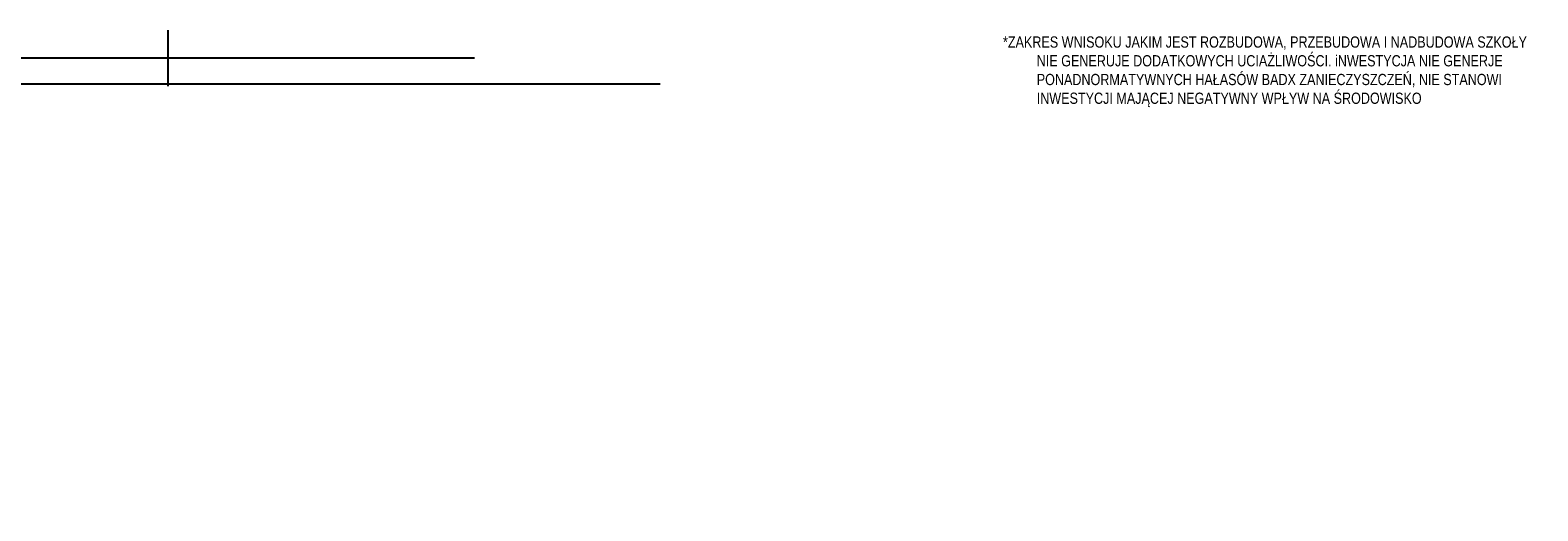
# Model space of a CAD drawing. Header units: metres. Extents: x 7409830 to 7410585, y 5569753 to 5570192.
# Tile 31 of 34: x 7410438 to 7410572, y 5569960 to 5570002. Entities that reach past the tile are written whole.
import ezdxf

# ---------------------------------------------------------------- set-up
doc = ezdxf.new("R2010")
doc.units = ezdxf.units.M
doc.header["$MEASUREMENT"] = 0
doc.layers.get('0').update_dxf_attribs({"color": 8})
for name, color, linetype in [('219-Linia granicy', 8, 'Continuous'), ('_MAPA', 8, 'Continuous'), ('mapa krzyze', 8, 'Continuous')]:
    doc.layers.add(name, color=color, linetype=linetype)
doc.styles.get("Standard").update_dxf_attribs({"font": 'arial.ttf'})

# ---------------------------------------------------------------- blocks, each defined once
blk = doc.blocks.new('A$C92b4fa8d')
at = {"layer": 'mapa krzyze', "linetype": 'Continuous'}
for p, q in [((250, 52.5), (250, 50)), ((250, 50), (250, 47.5))]:
    blk.add_line(p, q, dxfattribs=at)
at = {"layer": 'mapa krzyze', "linetype": 'Continuous', "flags": 128}
blk.add_lwpolyline([(277.25, 50), (200, 50), (200, 9.72)], dxfattribs=at)

msp = doc.modelspace()

# ---------------------------------------------------------------- block references
at = {"layer": '_MAPA'}
msp.add_blockref('A$C92b4fa8d', (7410200, 5569950), dxfattribs=at)

# ---------------------------------------------------------------- next in the draw order: linework, layer by layer
at = {"layer": '219-Linia granicy', "elevation": 0}
msp.add_lwpolyline([(7410165.27, 5569997.72), (7410493.74, 5569997.72)], dxfattribs=at)

# ---------------------------------------------------------------- next in the draw order: texts
at = {"insert": (7410523.22, 5570001.94), "char_height": 1, "width": 49.5123, "attachment_point": 1}
msp.add_mtext('\\pi-3,l4,t4;{\\W0.80000x;\\C7;*ZAKRES WNISOKU JAKIM JEST ROZBUDOWA, PRZEBUDOWA I NADBUDOWA }{\\W0.80000x;\\C7;SZKOŁY NIE GENERUJE DODATKOWYCH UCIAŻLIWOŚCI. iNWESTYCJA NIE }{\\W0.80000x;\\C7;GENERJE PONADNORMATYWNYCH HAŁASÓW BADX ZANIECZYSZCZEŃ, NIE }{\\W0.80000x;\\C7;STANOWI INWESTYCJI MAJĄCEJ NEGATYWNY WPŁYW NA ŚRODOWISKO}', dxfattribs=at)

doc.saveas('drawing.dxf')
